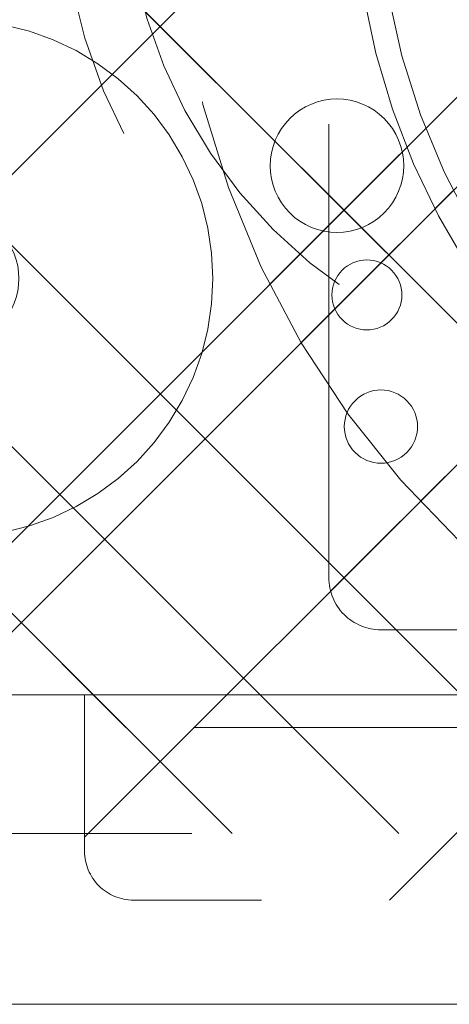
# Model space of a CAD drawing. Header units: inches. Extents: x -463 to -294, y -230 to 12.
# Tile 57 of 68: x -347.98 to -346.94, y 2.43 to 4.81. Entities that reach past the tile are written whole.
import ezdxf

# ---------------------------------------------------------------- set-up
doc = ezdxf.new("R2010")
doc.units = ezdxf.units.IN
doc.header["$LTSCALE"] = 32
doc.header["$MEASUREMENT"] = 0
doc.linetypes.add('Dash Style-1', pattern=[0.083328, 0.041656, -0.041672])
for name, color, linetype, lineweight in [('DashLine', 7, 'Dash Style-1', 13), ('DashLineFill', 7, 'Dash Style-1', 13), ('Metal-Black', 7, 'Continuous', 18), ('None', 7, 'Continuous', 18), ('Wood_1-H', 7, 'Continuous', 13), ('Wood_1-V', 7, 'Continuous', 13)]:
    doc.layers.add(name, color=color, linetype=linetype, lineweight=lineweight)
pattern_1 = [(45, (0, 0), (-1.61301565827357, 1.935715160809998), []), (45, (-1.0608, 1.0608), (-0.4723460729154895, 0.4167612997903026), [])]

# ---------------------------------------------------------------- blocks, each defined once
blk = doc.blocks.new('1BRPFY-Leg_Plate (2D)')
at = {"layer": 'DashLineFill', "linetype": 'Continuous', "lineweight": 13}
h = blk.add_hatch(dxfattribs=at)
h.set_pattern_fill('Steel', color=253, style=0, pattern_type=2)
h.set_pattern_definition(pattern_1)
edge = h.paths.add_edge_path()
edge.add_arc((-1.704724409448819, -1.704724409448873), 0.125984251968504, 179.9999999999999, 269.9999999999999)
edge.add_line((-1.704724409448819, -1.830708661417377), (1.704724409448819, -1.830708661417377))
edge.add_arc((1.704724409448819, -1.704724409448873), 0.125984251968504, 270.0000000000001, 360.0000000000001)
edge.add_line((1.830708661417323, -1.704724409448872), (1.830708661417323, 1.704724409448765))
edge.add_arc((1.704724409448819, 1.704724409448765), 0.1259842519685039, 0, 90)
edge.add_line((1.704724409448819, 1.830708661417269), (-1.704724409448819, 1.830708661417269))
edge.add_arc((-1.704724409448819, 1.704724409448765), 0.1259842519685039, 90, 180)
edge.add_line((-1.830708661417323, 1.704724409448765), (-1.830708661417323, -1.704724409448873))
at = {"layer": 'DashLineFill', "flags": 128}
blk.add_lwpolyline([(-1.830708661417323, -1.704724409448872, 0.414213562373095), (-1.704724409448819, -1.830708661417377), (1.704724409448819, -1.830708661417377, 0.414213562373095), (1.830708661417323, -1.704724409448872), (1.830708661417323, 1.704724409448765, 0.414213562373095), (1.704724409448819, 1.830708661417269), (-1.704724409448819, 1.830708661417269, 0.414213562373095), (-1.830708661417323, 1.704724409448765)], format="xyb", close=True, dxfattribs=at)
blk = doc.blocks.new('1BP8DW-Leveler (2D)')
at = {"layer": 'DashLine', "flags": 128}
for points in [[(0.625, -1.786516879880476e-14), (0.6219904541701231, -0.06126071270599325), (0.6129908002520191, -0.1219314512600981), (0.5980877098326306, -0.1814279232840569), (0.5774247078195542, -0.2391771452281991), (0.551200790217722, -0.2946229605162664), (0.5196685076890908, -0.3472313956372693), (0.4831315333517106, -0.3964958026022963), (0.4419417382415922, -0.4419417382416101), (0.3964958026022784, -0.4831315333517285), (0.3472313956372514, -0.5196685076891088), (0.2946229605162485, -0.5512007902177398), (0.2391771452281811, -0.5774247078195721), (0.181427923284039, -0.5980877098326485), (0.1219314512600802, -0.612990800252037), (0.06126071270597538, -0.6219904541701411), (0, -0.625000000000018), (-0.06126071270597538, -0.6219904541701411), (-0.1219314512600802, -0.612990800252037), (-0.181427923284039, -0.5980877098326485), (-0.2391771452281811, -0.5774247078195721), (-0.2946229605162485, -0.5512007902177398), (-0.3472313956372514, -0.5196685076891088), (-0.3964958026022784, -0.4831315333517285), (-0.4419417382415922, -0.4419417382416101), (-0.4831315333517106, -0.3964958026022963), (-0.5196685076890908, -0.3472313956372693), (-0.551200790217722, -0.2946229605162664), (-0.5774247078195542, -0.2391771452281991), (-0.5980877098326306, -0.1814279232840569), (-0.6129908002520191, -0.1219314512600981), (-0.6219904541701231, -0.06126071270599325), (-0.625, -1.786516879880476e-14), (-0.6219904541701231, 0.06126071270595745), (-0.6129908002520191, 0.1219314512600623), (-0.5980877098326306, 0.1814279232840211), (-0.5774247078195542, 0.2391771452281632), (-0.551200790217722, 0.2946229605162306), (-0.5196685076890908, 0.3472313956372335), (-0.4831315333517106, 0.3964958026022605), (-0.4419417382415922, 0.4419417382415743), (-0.3964958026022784, 0.4831315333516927), (-0.3472313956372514, 0.5196685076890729), (-0.2946229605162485, 0.5512007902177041), (-0.2391771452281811, 0.5774247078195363), (-0.181427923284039, 0.5980877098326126), (-0.1219314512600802, 0.6129908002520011), (-0.06126071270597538, 0.6219904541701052), (0, 0.6249999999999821), (0.06126071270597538, 0.6219904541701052), (0.1219314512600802, 0.6129908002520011), (0.181427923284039, 0.5980877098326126), (0.2391771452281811, 0.5774247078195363), (0.2946229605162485, 0.5512007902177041), (0.3472313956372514, 0.5196685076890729), (0.3964958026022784, 0.4831315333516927), (0.4419417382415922, 0.4419417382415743), (0.4831315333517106, 0.3964958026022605), (0.5196685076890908, 0.3472313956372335), (0.551200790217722, 0.2946229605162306), (0.5774247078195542, 0.2391771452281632), (0.5980877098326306, 0.1814279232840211), (0.6129908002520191, 0.1219314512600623), (0.6219904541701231, 0.06126071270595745)], [(0, 0.1562499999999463), (0.01531517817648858, 0.1554976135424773), (0.03048286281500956, 0.1532477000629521), (0.04535698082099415, 0.1495219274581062), (0.05979428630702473, 0.1443561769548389), (0.07365574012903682, 0.1378001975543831), (0.08680784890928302, 0.129917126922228), (0.09912395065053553, 0.1207828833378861), (0.1104854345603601, 0.1104854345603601), (0.1207828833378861, 0.09912395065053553), (0.129917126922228, 0.08680784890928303), (0.1378001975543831, 0.0736557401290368), (0.1443561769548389, 0.05979428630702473), (0.1495219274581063, 0.04535698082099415), (0.1532477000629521, 0.03048286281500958), (0.1554976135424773, 0.01531517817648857), (0.1562499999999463, 9.56755311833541e-18), (0.1554976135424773, -0.01531517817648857), (0.1532477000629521, -0.03048286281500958), (0.1495219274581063, -0.04535698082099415), (0.1443561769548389, -0.05979428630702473), (0.1378001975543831, -0.0736557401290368), (0.129917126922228, -0.08680784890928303), (0.1207828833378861, -0.09912395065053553), (0.1104854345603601, -0.1104854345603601), (0.09912395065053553, -0.1207828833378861), (0.08680784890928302, -0.129917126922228), (0.07365574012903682, -0.1378001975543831), (0.05979428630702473, -0.1443561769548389), (0.04535698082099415, -0.1495219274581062), (0.03048286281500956, -0.1532477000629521), (0.01531517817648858, -0.1554976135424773), (0, -0.1562499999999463), (-0.01531517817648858, -0.1554976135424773), (-0.03048286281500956, -0.1532477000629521), (-0.04535698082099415, -0.1495219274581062), (-0.05979428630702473, -0.1443561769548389), (-0.07365574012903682, -0.1378001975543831), (-0.08680784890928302, -0.129917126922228), (-0.09912395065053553, -0.1207828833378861), (-0.1104854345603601, -0.1104854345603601), (-0.1207828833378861, -0.09912395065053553), (-0.129917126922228, -0.08680784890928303), (-0.1378001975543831, -0.0736557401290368), (-0.1443561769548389, -0.05979428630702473), (-0.1495219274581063, -0.04535698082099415), (-0.1532477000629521, -0.03048286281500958), (-0.1554976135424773, -0.01531517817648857), (-0.1562499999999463, 9.56755311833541e-18), (-0.1554976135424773, 0.01531517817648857), (-0.1532477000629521, 0.03048286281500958), (-0.1495219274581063, 0.04535698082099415), (-0.1443561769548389, 0.05979428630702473), (-0.1378001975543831, 0.0736557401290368), (-0.129917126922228, 0.08680784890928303), (-0.1207828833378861, 0.09912395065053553), (-0.1104854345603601, 0.1104854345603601), (-0.09912395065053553, 0.1207828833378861), (-0.08680784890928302, 0.129917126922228), (-0.07365574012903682, 0.1378001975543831), (-0.05979428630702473, 0.1443561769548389), (-0.04535698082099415, 0.1495219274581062), (-0.03048286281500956, 0.1532477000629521), (-0.01531517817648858, 0.1554976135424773)], [(5.740531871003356e-18, 0.09374999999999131), (-0.08118988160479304, 0.04687499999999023), (-0.08118988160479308, -0.04687500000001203), (-1.722159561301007e-17, -0.09375000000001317), (0.08118988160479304, -0.04687500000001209), (0.08118988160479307, 0.0468749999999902)]]:
    blk.add_lwpolyline(points, close=True, dxfattribs=at)
blk = doc.blocks.new('1BRPX5-Util_Bkt_Sm-F (2D)')
at = {"layer": 'DashLineFill', "linetype": 'Continuous', "lineweight": 13}
h = blk.add_hatch(dxfattribs=at)
h.set_pattern_fill('Steel', color=253, style=0, pattern_type=2)
h.set_pattern_definition(pattern_1)
edge = h.paths.add_edge_path()
edge.add_line((-4.468503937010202, 4.413385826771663), (-3.12992125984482, 4.413385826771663))
edge.add_line((-3.12992125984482, 4.413385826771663), (-3.12992125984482, -1.854330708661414))
edge.add_line((-3.12992125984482, -1.854330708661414), (-4.468503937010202, -1.854330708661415))
edge.add_line((-4.468503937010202, -1.854330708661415), (-4.468503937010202, -1.988188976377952))
edge.add_line((-4.468503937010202, -1.988188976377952), (-2.421259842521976, -1.988188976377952))
edge.add_line((-2.421259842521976, -1.988188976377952), (-2.421259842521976, -2.366141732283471))
edge.add_arc((-2.303149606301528, -2.366141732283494), 0.1181102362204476, 179.9999999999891, 270.000000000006)
edge.add_line((-2.303149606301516, -2.484251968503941), (2.303149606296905, -2.484251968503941))
edge.add_arc((2.303149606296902, -2.366141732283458), 0.1181102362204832, 270.0000000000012, 359.9999999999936)
edge.add_line((2.421259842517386, -2.366141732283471), (2.421259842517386, -1.988188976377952))
edge.add_line((2.421259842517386, -1.988188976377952), (4.468503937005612, -1.988188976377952))
edge.add_line((4.468503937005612, -1.988188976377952), (4.468503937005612, -1.854330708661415))
edge.add_line((4.468503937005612, -1.854330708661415), (3.12992125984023, -1.854330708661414))
edge.add_line((3.12992125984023, -1.854330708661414), (3.12992125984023, 4.413385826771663))
edge.add_line((3.12992125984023, 4.413385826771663), (4.468503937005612, 4.413385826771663))
edge.add_line((4.468503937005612, 4.413385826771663), (4.468503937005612, 4.547244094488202))
edge.add_line((4.468503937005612, 4.547244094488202), (2.421259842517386, 4.547244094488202))
edge.add_line((2.421259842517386, 4.547244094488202), (2.421259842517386, 4.925196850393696))
edge.add_arc((2.303149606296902, 4.925196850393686), 0.1181102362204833, 5.365542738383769e-12, 89.99999999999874)
edge.add_line((2.303149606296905, 5.043307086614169), (-2.303149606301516, 5.043307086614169))
edge.add_arc((-2.303149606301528, 4.92519685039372), 0.1181102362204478, 89.99999999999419, 180.0000000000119)
edge.add_line((-2.421259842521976, 4.925196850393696), (-2.421259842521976, 4.547244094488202))
edge.add_line((-2.421259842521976, 4.547244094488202), (-4.468503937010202, 4.547244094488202))
edge.add_line((-4.468503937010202, 4.547244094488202), (-4.468503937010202, 4.413385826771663))
at = {"layer": 'DashLineFill', "flags": 128}
blk.add_lwpolyline([(-4.468503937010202, 4.413385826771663), (-3.12992125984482, 4.413385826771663), (-3.12992125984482, -1.854330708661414), (-4.468503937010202, -1.854330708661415), (-4.468503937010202, -1.988188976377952), (-2.421259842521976, -1.988188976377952), (-2.421259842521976, -2.366141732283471, 0.4142135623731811), (-2.303149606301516, -2.484251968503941), (2.303149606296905, -2.484251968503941, 0.4142135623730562), (2.421259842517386, -2.366141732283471), (2.421259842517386, -1.988188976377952), (4.468503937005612, -1.988188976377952), (4.468503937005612, -1.854330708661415), (3.12992125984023, -1.854330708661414), (3.12992125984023, 4.413385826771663), (4.468503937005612, 4.413385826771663), (4.468503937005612, 4.547244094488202), (2.421259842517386, 4.547244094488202), (2.421259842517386, 4.925196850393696, 0.4142135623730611), (2.303149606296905, 5.043307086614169), (-2.303149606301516, 5.043307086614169, 0.4142135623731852), (-2.421259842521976, 4.925196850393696), (-2.421259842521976, 4.547244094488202), (-4.468503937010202, 4.547244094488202)], format="xyb", close=True, dxfattribs=at)
at = {"layer": 'Metal-Black', "color": 7}
blk.add_blockref('1BP8DW-Leveler (2D)', (-2.736220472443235, -0.9815452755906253), dxfattribs=at)
blk = doc.blocks.new('Slate-LegBrace (2D)')
at = {"layer": 'DashLineFill', "linetype": 'Continuous', "lineweight": 13}
h = blk.add_hatch(dxfattribs=at)
h.set_pattern_fill('Steel', color=253, style=0, pattern_type=2)
h.set_pattern_definition(pattern_1)
edge = h.paths.add_edge_path()
edge.add_line((-2.199587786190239, -0.1351515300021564), (-1.374775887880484, -0.1351515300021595))
edge.add_arc((3.636636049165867e-15, -0.01355418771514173), 1.380142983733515, 185.0545920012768, 354.9454079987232)
edge.add_line((1.374775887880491, -0.13515153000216), (2.199718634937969, -0.1351515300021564))
edge.add_arc((6.54243738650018e-05, -0.01705725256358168), 2.202821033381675, 183.0731271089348, 356.92687289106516, ccw=False)
h = blk.add_hatch(dxfattribs=at)
h.set_pattern_fill('Steel', color=253, style=0, pattern_type=2)
h.set_pattern_definition(pattern_1)
edge = h.paths.add_edge_path()
edge.add_line((2.191696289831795, -0.2375138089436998), (1.463739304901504, -0.2375137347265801))
edge.add_arc((-6.542437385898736e-05, -0.01704129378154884), 1.480314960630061, 188.5652811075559, 351.4347188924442, ccw=False)
edge.add_line((-1.463870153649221, -0.2375137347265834), (-2.191827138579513, -0.2375138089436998))
edge.add_line((-2.191827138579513, -0.2375138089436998), (-2.199718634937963, -0.1351515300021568))
edge.add_line((-2.199718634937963, -0.1351515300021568), (-1.374775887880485, -0.1351515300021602))
edge.add_arc((2.937282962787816e-15, -0.01355418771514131), 1.380142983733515, 185.0545920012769, 354.9454079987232)
edge.add_line((1.37477588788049, -0.1351515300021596), (2.199587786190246, -0.1351515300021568))
edge.add_line((2.199587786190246, -0.1351515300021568), (2.191696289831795, -0.2375138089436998))
h = blk.add_hatch(dxfattribs=at)
h.set_pattern_fill('Steel', color=253, style=0, pattern_type=2)
h.set_pattern_definition(pattern_1)
h.paths.add_polyline_path([(-1.738774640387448, -0.9363963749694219), (-1.7304820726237, -0.9368037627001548), (-1.722269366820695, -0.9380220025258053), (-1.714215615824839, -0.940039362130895), (-1.706398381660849, -0.9428364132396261), (-1.698892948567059, -0.9463862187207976), (-1.69177159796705, -0.9506545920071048), (-1.685102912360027, -0.9556004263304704), (-1.678951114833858, -0.9611760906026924), (-1.673375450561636, -0.9673278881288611), (-1.66842961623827, -0.9739965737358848), (-1.664161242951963, -0.9811179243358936), (-1.660611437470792, -0.9886233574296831), (-1.657814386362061, -0.9964405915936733), (-1.655797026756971, -1.00449434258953), (-1.65457878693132, -1.012707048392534), (-1.654171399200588, -1.020999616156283), (-1.65457878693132, -1.029292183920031), (-1.655797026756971, -1.037504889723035), (-1.657814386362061, -1.045558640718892), (-1.660611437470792, -1.053375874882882), (-1.664161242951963, -1.060881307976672), (-1.66842961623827, -1.06800265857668), (-1.673375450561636, -1.074671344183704), (-1.678951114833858, -1.080823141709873), (-1.685102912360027, -1.086398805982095), (-1.69177159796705, -1.09134464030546), (-1.698892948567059, -1.095613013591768), (-1.706398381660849, -1.099162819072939), (-1.714215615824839, -1.10195987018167), (-1.722269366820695, -1.10397722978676), (-1.7304820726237, -1.10519546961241), (-1.738774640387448, -1.105602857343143), (-1.747067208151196, -1.10519546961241), (-1.755279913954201, -1.10397722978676), (-1.763333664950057, -1.10195987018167), (-1.771150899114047, -1.099162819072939), (-1.778656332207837, -1.095613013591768), (-1.785777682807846, -1.09134464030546), (-1.79244636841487, -1.086398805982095), (-1.798598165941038, -1.080823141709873), (-1.80417383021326, -1.074671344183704), (-1.809119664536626, -1.06800265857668), (-1.813388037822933, -1.060881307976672), (-1.816937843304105, -1.053375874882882), (-1.819734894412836, -1.045558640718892), (-1.821752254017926, -1.037504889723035), (-1.822970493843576, -1.029292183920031), (-1.823377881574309, -1.020999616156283), (-1.822970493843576, -1.012707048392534), (-1.821752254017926, -1.00449434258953), (-1.819734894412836, -0.9964405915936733), (-1.816937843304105, -0.9886233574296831), (-1.813388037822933, -0.9811179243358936), (-1.809119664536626, -0.9739965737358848), (-1.80417383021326, -0.9673278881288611), (-1.798598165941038, -0.9611760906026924), (-1.79244636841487, -0.9556004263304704), (-1.785777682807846, -0.9506545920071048), (-1.778656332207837, -0.9463862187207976), (-1.771150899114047, -0.9428364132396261), (-1.763333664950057, -0.940039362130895), (-1.755279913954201, -0.9380220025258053), (-1.747067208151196, -0.9368037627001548)])
at = {"layer": 'DashLineFill', "flags": 128}
blk.add_lwpolyline([(-2.199587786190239, -0.1351515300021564), (-1.374775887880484, -0.1351515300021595, 0.9154551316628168), (1.374775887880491, -0.13515153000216), (2.199718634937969, -0.1351515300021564, -0.9477524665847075)], format="xyb", close=True, dxfattribs=at)
blk.add_lwpolyline([(-1.738774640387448, -0.9363963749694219), (-1.7304820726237, -0.9368037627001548), (-1.722269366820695, -0.9380220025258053), (-1.714215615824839, -0.940039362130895), (-1.706398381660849, -0.9428364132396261), (-1.698892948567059, -0.9463862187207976), (-1.69177159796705, -0.9506545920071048), (-1.685102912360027, -0.9556004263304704), (-1.678951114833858, -0.9611760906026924), (-1.673375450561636, -0.9673278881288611), (-1.66842961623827, -0.9739965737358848), (-1.664161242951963, -0.9811179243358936), (-1.660611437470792, -0.9886233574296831), (-1.657814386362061, -0.9964405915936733), (-1.655797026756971, -1.00449434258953), (-1.65457878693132, -1.012707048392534), (-1.654171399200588, -1.020999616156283), (-1.65457878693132, -1.029292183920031), (-1.655797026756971, -1.037504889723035), (-1.657814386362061, -1.045558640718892), (-1.660611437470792, -1.053375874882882), (-1.664161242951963, -1.060881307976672), (-1.66842961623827, -1.06800265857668), (-1.673375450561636, -1.074671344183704), (-1.678951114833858, -1.080823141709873), (-1.685102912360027, -1.086398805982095), (-1.69177159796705, -1.09134464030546), (-1.698892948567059, -1.095613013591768), (-1.706398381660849, -1.099162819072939), (-1.714215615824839, -1.10195987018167), (-1.722269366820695, -1.10397722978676), (-1.7304820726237, -1.10519546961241), (-1.738774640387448, -1.105602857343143), (-1.747067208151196, -1.10519546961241), (-1.755279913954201, -1.10397722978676), (-1.763333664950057, -1.10195987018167), (-1.771150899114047, -1.099162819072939), (-1.778656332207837, -1.095613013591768), (-1.785777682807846, -1.09134464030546), (-1.79244636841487, -1.086398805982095), (-1.798598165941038, -1.080823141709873), (-1.80417383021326, -1.074671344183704), (-1.809119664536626, -1.06800265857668), (-1.813388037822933, -1.060881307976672), (-1.816937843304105, -1.053375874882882), (-1.819734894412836, -1.045558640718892), (-1.821752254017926, -1.037504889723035), (-1.822970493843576, -1.029292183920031), (-1.823377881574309, -1.020999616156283), (-1.822970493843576, -1.012707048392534), (-1.821752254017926, -1.00449434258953), (-1.819734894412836, -0.9964405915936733), (-1.816937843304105, -0.9886233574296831), (-1.813388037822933, -0.9811179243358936), (-1.809119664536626, -0.9739965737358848), (-1.80417383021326, -0.9673278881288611), (-1.798598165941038, -0.9611760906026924), (-1.79244636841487, -0.9556004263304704), (-1.785777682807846, -0.9506545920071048), (-1.778656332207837, -0.9463862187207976), (-1.771150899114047, -0.9428364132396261), (-1.763333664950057, -0.940039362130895), (-1.755279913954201, -0.9380220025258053), (-1.747067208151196, -0.9368037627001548)], close=True, dxfattribs=at)
blk = doc.blocks.new('TLLegSleeve (2D)')
at = {"layer": 'DashLineFill', "linetype": 'Continuous', "lineweight": 13}
h = blk.add_hatch(dxfattribs=at)
h.set_pattern_fill('Steel', color=253, style=0, pattern_type=2)
h.set_pattern_definition(pattern_1)
edge = h.paths.add_edge_path()
edge.add_line((1.08267716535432, 1.402343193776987), (1.08267716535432, 2.913385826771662))
edge.add_arc((-1.707523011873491e-13, 2.913385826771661), 1.08267716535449, 4.479377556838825e-14, 180)
edge.add_line((-1.082677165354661, 2.913385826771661), (-1.08267716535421, 1.402343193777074))
edge.add_arc((-1.332267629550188e-15, 2.886579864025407e-15), 1.771653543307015, 127.6698869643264, 412.330113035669)
edge.add_line((1.08267716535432, 1.402343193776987), (1.08267716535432, 1.402343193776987))
edge = h.paths.add_edge_path()
edge.add_arc((1.665334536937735e-15, 2.91338582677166), 0.7480314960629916, 180, 360)
edge.add_arc((1.665334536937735e-15, 2.91338582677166), 0.7480314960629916, 9.54166404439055e-15, 180)
edge.add_line((-0.7480314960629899, 2.91338582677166), (-0.7480314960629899, 2.91338582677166))
edge = h.paths.add_edge_path()
edge.add_arc((-1.723066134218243e-13, 5.70119602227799e-16), 1.437007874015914, 180, 360)
edge.add_arc((-1.723066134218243e-13, 9.149983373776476e-17), 1.437007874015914, 9.541664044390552e-15, 180)
edge.add_line((-1.437007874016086, 3.308097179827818e-16), (-1.437007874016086, 3.308097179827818e-16))
at = {"layer": 'DashLine', "color": 8, "flags": 128}
blk.add_lwpolyline([(1.653543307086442, 1.118599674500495e-14), (1.645581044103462, -0.1620755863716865), (1.621770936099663, -0.3225902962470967), (1.582342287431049, -0.4799982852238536), (1.527674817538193, -0.6327836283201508), (1.45829500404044, -0.7794749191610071), (1.374871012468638, -0.9186594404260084), (1.278206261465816, -1.048996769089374), (1.169231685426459, -1.169231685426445), (1.048996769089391, -1.278206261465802), (0.918659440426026, -1.374871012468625), (0.7794749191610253, -1.458295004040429), (0.6327836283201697, -1.527674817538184), (0.4799982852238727, -1.582342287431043), (0.3225902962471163, -1.621770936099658), (0.1620755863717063, -1.645581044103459), (8.723964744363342e-15, -1.653543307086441), (-0.162075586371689, -1.645581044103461), (-0.3225902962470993, -1.621770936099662), (-0.4799982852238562, -1.582342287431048), (-0.6327836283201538, -1.527674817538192), (-0.7794749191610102, -1.458295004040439), (-0.9186594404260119, -1.374871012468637), (-1.048996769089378, -1.278206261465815), (-1.169231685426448, -1.169231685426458), (-1.278206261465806, -1.048996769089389), (-1.374871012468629, -0.9186594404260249), (-1.458295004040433, -0.7794749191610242), (-1.527674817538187, -0.6327836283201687), (-1.582342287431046, -0.4799982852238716), (-1.621770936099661, -0.3225902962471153), (-1.645581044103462, -0.1620755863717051), (-1.653543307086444, -7.741682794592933e-15), (-1.645581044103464, 0.1620755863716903), (-1.621770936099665, 0.3225902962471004), (-1.582342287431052, 0.4799982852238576), (-1.527674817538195, 0.6327836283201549), (-1.458295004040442, 0.7794749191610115), (-1.37487101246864, 0.918659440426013), (-1.278206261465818, 1.048996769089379), (-1.169231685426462, 1.169231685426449), (-1.048996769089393, 1.278206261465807), (-0.9186594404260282, 1.37487101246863), (-0.7794749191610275, 1.458295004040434), (-0.6327836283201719, 1.527674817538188), (-0.479998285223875, 1.582342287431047), (-0.3225902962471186, 1.621770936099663), (-0.1620755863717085, 1.645581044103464), (-1.096189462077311e-14, 1.653543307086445), (0.1620755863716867, 1.645581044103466), (0.3225902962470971, 1.621770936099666), (0.479998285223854, 1.582342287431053), (0.6327836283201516, 1.527674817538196), (0.7794749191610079, 1.458295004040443), (0.9186594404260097, 1.374871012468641), (1.048996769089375, 1.278206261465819), (1.169231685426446, 1.169231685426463), (1.278206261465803, 1.048996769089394), (1.374871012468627, 0.9186594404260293), (1.458295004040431, 0.7794749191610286), (1.527674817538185, 0.6327836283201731), (1.582342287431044, 0.4799982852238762), (1.621770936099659, 0.3225902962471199), (1.64558104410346, 0.1620755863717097)], close=True, dxfattribs=at)
at = {"layer": 'DashLineFill', "flags": 128}
blk.add_lwpolyline([(1.08267716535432, 1.402343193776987), (1.08267716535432, 2.913385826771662, 0.9999999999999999), (-1.082677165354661, 2.913385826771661), (-1.08267716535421, 1.402343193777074, 2.931618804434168), (1.08267716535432, 1.402343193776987)], format="xyb", close=True, dxfattribs=at)
blk = doc.blocks.new('Group-24')
at = {"layer": 'Wood_1-H'}
for points in [[(12.40366351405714, 19.69563773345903), (12.3713263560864, 19.84150122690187)], [(12.3713263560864, 19.84150122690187), (12.40366351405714, 19.69563773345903)], [(12.37132635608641, 19.84150122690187), (12.40366351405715, 19.69563773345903)], [(12.40366351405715, 19.69563773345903), (12.37132635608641, 19.84150122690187)], [(12.44859046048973, 19.55314766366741), (12.40366351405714, 19.69563773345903)], [(12.40366351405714, 19.69563773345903), (12.44859046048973, 19.55314766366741)], [(12.40366351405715, 19.69563773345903), (12.44859046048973, 19.55314766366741)], [(12.44859046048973, 19.55314766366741), (12.40366351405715, 19.69563773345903)], [(12.50576527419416, 19.415115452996), (12.44859046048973, 19.55314766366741)], [(12.44859046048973, 19.55314766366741), (12.50576527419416, 19.415115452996)], [(12.44859046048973, 19.55314766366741), (12.50576527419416, 19.415115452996)], [(12.50576527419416, 19.415115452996), (12.44859046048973, 19.55314766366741)], [(12.57475282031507, 19.28259160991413), (12.50576527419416, 19.415115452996)], [(12.50576527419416, 19.415115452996), (12.57475282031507, 19.28259160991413)], [(12.50576527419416, 19.415115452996), (12.57475282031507, 19.28259160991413)], [(12.57475282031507, 19.28259160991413), (12.50576527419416, 19.415115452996)], [(-29.91847138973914, 17.40267035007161), (28.30987506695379, 17.40267035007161)], [(28.30987506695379, 17.40267035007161), (-29.91847138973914, 17.40267035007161)], [(-29.91847138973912, 17.40267035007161), (28.30987506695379, 17.40267035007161), (28.30987506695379, 17.40267035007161), (-29.91847138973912, 17.40267035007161)]]:
    blk.add_lwpolyline(points, dxfattribs=at)
at = {"layer": 'Wood_1-V'}
for points in [[(-1.760991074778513, 18.1507018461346), (28.30987506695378, 18.1507018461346), (28.30987506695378, 17.40267035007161), (-1.760991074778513, 17.40267035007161), (-1.760991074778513, 18.1507018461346)], [(-1.760991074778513, 18.1507018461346), (28.30987506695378, 18.1507018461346), (28.30987506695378, 17.40267035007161), (-1.760991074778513, 17.40267035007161), (-1.760991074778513, 18.1507018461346)], [(-1.760991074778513, 18.1507018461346), (-1.760991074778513, 18.1507018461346), (28.30987506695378, 18.1507018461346), (28.30987506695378, 18.1507018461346), (-1.760991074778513, 18.1507018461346)], [(28.30987506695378, 17.40267035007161), (28.30987506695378, 17.40267035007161), (-1.760991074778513, 17.40267035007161), (-1.760991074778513, 17.40267035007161), (28.30987506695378, 17.40267035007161)]]:
    blk.add_lwpolyline(points, dxfattribs=at)
at = {"layer": 'Wood_1-H', "color": 7}
for name in ['1BRPX5-Util_Bkt_Sm-F (2D)', 'TLLegSleeve (2D)', 'Slate-LegBrace (2D)', '1BRPFY-Leg_Plate (2D)']:
    blk.add_blockref(name, (14.05790656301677, 20.13889082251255), dxfattribs=at)
blk = doc.blocks.new('TL14_lower_leg (2D)')
at = {"layer": 'DashLine', "flags": 128}
for points in [[(-1.777195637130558e-14, 1.377952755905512), (0.1350629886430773, 1.371317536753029), (0.2688252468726, 1.351475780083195), (0.3999985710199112, 1.318618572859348), (0.5273196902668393, 1.27306234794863), (0.649562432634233, 1.215245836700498), (0.7655495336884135, 1.14572584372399), (0.8741639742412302, 1.065171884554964), (0.9743597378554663, 0.9743597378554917), (1.065171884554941, 0.8741639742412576), (1.14572584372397, 0.7655495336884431), (1.215245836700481, 0.6495624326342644), (1.273062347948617, 0.5273196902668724), (1.318618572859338, 0.3999985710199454), (1.351475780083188, 0.2688252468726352), (1.371317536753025, 0.1350629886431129), (1.377952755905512, 1.783045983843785e-14), (1.371317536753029, -0.1350629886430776), (1.351475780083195, -0.2688252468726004), (1.318618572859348, -0.3999985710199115), (1.27306234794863, -0.5273196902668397), (1.215245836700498, -0.6495624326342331), (1.145725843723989, -0.7655495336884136), (1.065171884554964, -0.8741639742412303), (0.9743597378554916, -0.9743597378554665), (0.8741639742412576, -1.065171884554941), (0.7655495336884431, -1.14572584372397), (0.6495624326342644, -1.215245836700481), (0.5273196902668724, -1.273062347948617), (0.3999985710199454, -1.318618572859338), (0.2688252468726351, -1.351475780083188), (0.135062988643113, -1.371317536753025), (1.777195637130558e-14, -1.377952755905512), (-0.1350629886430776, -1.371317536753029), (-0.2688252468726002, -1.351475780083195), (-0.3999985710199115, -1.318618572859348), (-0.5273196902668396, -1.27306234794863), (-0.6495624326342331, -1.215245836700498), (-0.7655495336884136, -1.14572584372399), (-0.8741639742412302, -1.065171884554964), (-0.9743597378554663, -0.9743597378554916), (-1.065171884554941, -0.8741639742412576), (-1.14572584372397, -0.7655495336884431), (-1.215245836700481, -0.6495624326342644), (-1.273062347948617, -0.5273196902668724), (-1.318618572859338, -0.3999985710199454), (-1.351475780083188, -0.2688252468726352), (-1.371317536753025, -0.1350629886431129), (-1.377952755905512, -1.783045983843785e-14), (-1.371317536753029, 0.1350629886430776), (-1.351475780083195, 0.2688252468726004), (-1.318618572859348, 0.3999985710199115), (-1.27306234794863, 0.5273196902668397), (-1.215245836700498, 0.6495624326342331), (-1.145725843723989, 0.7655495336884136), (-1.065171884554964, 0.8741639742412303), (-0.9743597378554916, 0.9743597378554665), (-0.8741639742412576, 1.065171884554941), (-0.7655495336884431, 1.14572584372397), (-0.6495624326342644, 1.215245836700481), (-0.5273196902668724, 1.273062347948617), (-0.3999985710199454, 1.318618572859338), (-0.2688252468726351, 1.351475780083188), (-0.135062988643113, 1.371317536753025)], [(-0.7086614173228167, 0.8700787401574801), (-0.6928397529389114, 0.8693014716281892), (-0.6771704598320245, 0.8669771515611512), (-0.6618044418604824, 0.8631281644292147), (-0.6468896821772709, 0.8577915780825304), (-0.6325698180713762, 0.8510187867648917), (-0.6189827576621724, 0.8428750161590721), (-0.6062593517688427, 0.8334386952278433), (-0.5945221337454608, 0.8228007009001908), (-0.5838841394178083, 0.8110634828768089), (-0.5744478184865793, 0.7983400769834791), (-0.5663040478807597, 0.7847530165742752), (-0.5595312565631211, 0.7704331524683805), (-0.5541946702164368, 0.7555183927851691), (-0.5503456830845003, 0.740152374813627), (-0.5480213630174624, 0.72448308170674), (-0.5472440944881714, 0.7086614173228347), (-0.5480213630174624, 0.6928397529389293), (-0.5503456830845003, 0.6771704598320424), (-0.5541946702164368, 0.6618044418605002), (-0.5595312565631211, 0.6468896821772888), (-0.5663040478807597, 0.6325698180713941), (-0.5744478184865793, 0.6189827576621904), (-0.5838841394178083, 0.6062593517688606), (-0.5945221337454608, 0.5945221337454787), (-0.6062593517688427, 0.5838841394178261), (-0.6189827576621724, 0.5744478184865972), (-0.6325698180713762, 0.5663040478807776), (-0.6468896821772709, 0.559531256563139), (-0.6618044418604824, 0.5541946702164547), (-0.6771704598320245, 0.5503456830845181), (-0.6928397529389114, 0.5480213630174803), (-0.7086614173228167, 0.5472440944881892), (-0.7244830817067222, 0.5480213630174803), (-0.7401523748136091, 0.5503456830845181), (-0.7555183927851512, 0.5541946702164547), (-0.7704331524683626, 0.559531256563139), (-0.7847530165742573, 0.5663040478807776), (-0.7983400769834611, 0.5744478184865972), (-0.811063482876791, 0.5838841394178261), (-0.8228007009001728, 0.5945221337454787), (-0.8334386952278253, 0.6062593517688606), (-0.8428750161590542, 0.6189827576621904), (-0.8510187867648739, 0.6325698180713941), (-0.8577915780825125, 0.6468896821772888), (-0.8631281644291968, 0.6618044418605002), (-0.8669771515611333, 0.6771704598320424), (-0.8693014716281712, 0.6928397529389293), (-0.8700787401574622, 0.7086614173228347), (-0.8693014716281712, 0.72448308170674), (-0.8669771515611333, 0.740152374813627), (-0.8631281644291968, 0.7555183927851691), (-0.8577915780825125, 0.7704331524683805), (-0.8510187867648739, 0.7847530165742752), (-0.8428750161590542, 0.7983400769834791), (-0.8334386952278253, 0.8110634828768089), (-0.8228007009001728, 0.8228007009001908), (-0.811063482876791, 0.8334386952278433), (-0.7983400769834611, 0.8428750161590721), (-0.7847530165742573, 0.8510187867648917), (-0.7704331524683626, 0.8577915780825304), (-0.7555183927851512, 0.8631281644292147), (-0.7401523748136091, 0.8669771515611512), (-0.7244830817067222, 0.8693014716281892)]]:
    blk.add_lwpolyline(points, close=True, dxfattribs=at)
blk = doc.blocks.new('Group-28')
at = {"layer": 'DashLineFill', "linetype": 'Continuous', "lineweight": 13}
h = blk.add_hatch(dxfattribs=at)
h.set_pattern_fill('Steel', color=253, style=0, pattern_type=2)
h.set_pattern_definition(pattern_1)
h.paths.add_polyline_path([(-2.066929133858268, 1.397637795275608), (2.066929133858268, 1.397637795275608), (2.066929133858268, 0.1377952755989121), (2.106299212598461, 0.1377952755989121), (2.106299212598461, -0.1377952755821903), (2.066929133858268, -0.1377952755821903), (2.066929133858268, -5.275590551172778), (2.106299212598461, -5.275590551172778), (2.106299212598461, -5.55118110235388), (2.066929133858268, -5.55118110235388), (2.066929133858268, -5.82677165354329), (-2.066929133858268, -5.82677165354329), (-2.066929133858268, -5.55118110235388), (-2.106299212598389, -5.55118110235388), (-2.106299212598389, -5.275590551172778), (-2.066929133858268, -5.275590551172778), (-2.066929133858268, -0.1377952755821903), (-2.106299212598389, -0.1377952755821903), (-2.106299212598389, 0.1377952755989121), (-2.066929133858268, 0.1377952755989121)])
at = {"layer": 'DashLineFill', "flags": 128}
blk.add_lwpolyline([(-2.066929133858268, 1.397637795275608), (2.066929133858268, 1.397637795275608), (2.066929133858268, 0.1377952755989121), (2.106299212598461, 0.1377952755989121), (2.106299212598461, -0.1377952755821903), (2.066929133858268, -0.1377952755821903), (2.066929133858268, -5.275590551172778), (2.106299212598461, -5.275590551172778), (2.106299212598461, -5.55118110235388), (2.066929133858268, -5.55118110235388), (2.066929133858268, -5.82677165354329), (-2.066929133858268, -5.82677165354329), (-2.066929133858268, -5.55118110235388), (-2.106299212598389, -5.55118110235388), (-2.106299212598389, -5.275590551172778), (-2.066929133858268, -5.275590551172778), (-2.066929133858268, -0.1377952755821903), (-2.106299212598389, -0.1377952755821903), (-2.106299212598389, 0.1377952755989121), (-2.066929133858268, 0.1377952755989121)], close=True, dxfattribs=at)
blk = doc.blocks.new('TL14_upper_leg (2D)')
at = {"layer": 'DashLine', "flags": 128}
blk.add_lwpolyline([(0, 1.22047244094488), (0.1196272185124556, 1.214595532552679), (0.2381023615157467, 1.197021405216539), (0.3542844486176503, 1.167919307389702), (0.4670545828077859, 1.127569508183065), (0.5753267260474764, 1.076360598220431), (0.6780581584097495, 1.01478574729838), (0.7742595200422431, 0.9434379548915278), (0.8630043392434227, 0.8630043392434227), (0.9434379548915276, 0.7742595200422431), (1.01478574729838, 0.6780581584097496), (1.076360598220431, 0.5753267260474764), (1.127569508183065, 0.467054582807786), (1.167919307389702, 0.3542844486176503), (1.197021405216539, 0.2381023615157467), (1.214595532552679, 0.1196272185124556), (1.22047244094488, 7.47323834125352e-17), (1.214595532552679, -0.1196272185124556), (1.197021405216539, -0.2381023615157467), (1.167919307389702, -0.3542844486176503), (1.127569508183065, -0.467054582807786), (1.076360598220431, -0.5753267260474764), (1.01478574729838, -0.6780581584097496), (0.9434379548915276, -0.7742595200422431), (0.8630043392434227, -0.8630043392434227), (0.7742595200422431, -0.9434379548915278), (0.6780581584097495, -1.01478574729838), (0.5753267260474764, -1.076360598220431), (0.4670545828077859, -1.127569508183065), (0.3542844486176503, -1.167919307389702), (0.2381023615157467, -1.197021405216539), (0.1196272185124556, -1.214595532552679), (0, -1.22047244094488), (-0.1196272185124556, -1.214595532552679), (-0.2381023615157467, -1.197021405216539), (-0.3542844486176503, -1.167919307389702), (-0.4670545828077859, -1.127569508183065), (-0.5753267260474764, -1.076360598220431), (-0.6780581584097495, -1.01478574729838), (-0.7742595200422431, -0.9434379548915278), (-0.8630043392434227, -0.8630043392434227), (-0.9434379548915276, -0.7742595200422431), (-1.01478574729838, -0.6780581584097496), (-1.076360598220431, -0.5753267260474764), (-1.127569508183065, -0.467054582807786), (-1.167919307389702, -0.3542844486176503), (-1.197021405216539, -0.2381023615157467), (-1.214595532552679, -0.1196272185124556), (-1.22047244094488, 7.47323834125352e-17), (-1.214595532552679, 0.1196272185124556), (-1.197021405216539, 0.2381023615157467), (-1.167919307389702, 0.3542844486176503), (-1.127569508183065, 0.467054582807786), (-1.076360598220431, 0.5753267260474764), (-1.01478574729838, 0.6780581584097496), (-0.9434379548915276, 0.7742595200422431), (-0.8630043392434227, 0.8630043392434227), (-0.7742595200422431, 0.9434379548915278), (-0.6780581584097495, 1.01478574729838), (-0.5753267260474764, 1.076360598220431), (-0.4670545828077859, 1.127569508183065), (-0.3542844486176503, 1.167919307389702), (-0.2381023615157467, 1.197021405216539), (-0.1196272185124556, 1.214595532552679)], close=True, dxfattribs=at)
at = {"layer": 'DashLine', "color": 7}
blk.add_blockref('Group-28', (0, 0), dxfattribs=at)
blk = doc.blocks.new('1BRPT9-Bracket (2D)')
at = {"layer": 'DashLineFill', "linetype": 'Continuous', "lineweight": 13}
h = blk.add_hatch(dxfattribs=at)
h.set_pattern_fill('Steel', color=253, style=0, pattern_type=2)
h.set_pattern_definition(pattern_1)
edge = h.paths.add_edge_path()
edge.add_arc((1.677931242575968, -8.488188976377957), 0.2519685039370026, 269.999999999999, 360.0000000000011)
edge.add_line((1.929899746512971, -8.488188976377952), (1.929899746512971, -7.480314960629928))
edge.add_line((1.929899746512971, -7.480314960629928), (2.323600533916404, -7.480314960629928))
edge.add_line((2.323600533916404, -7.480314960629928), (2.323600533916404, 7.461135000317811))
edge.add_line((2.323600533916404, 7.461135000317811), (1.929899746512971, 7.480314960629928))
edge.add_line((1.929899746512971, 7.480314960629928), (1.929899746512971, 8.488188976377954))
edge.add_arc((1.677931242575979, 8.488188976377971), 0.2519685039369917, 359.999999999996, 450.0000000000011)
edge.add_line((1.677931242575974, 8.740157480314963), (-2.32206875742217, 8.740157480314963))
edge.add_line((-2.32206875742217, 8.740157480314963), (-2.32206875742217, -8.74015748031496))
edge.add_line((-2.32206875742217, -8.74015748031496), (1.677931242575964, -8.74015748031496))
h = blk.add_hatch(dxfattribs=at)
h.set_pattern_fill('Steel', color=253, style=0, pattern_type=2)
h.set_pattern_definition(pattern_1)
h.paths.add_polyline_path([(1.339348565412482, 0.6003937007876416), (1.348031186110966, 0.599967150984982), (1.35663018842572, 0.5986916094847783), (1.365062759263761, 0.5965793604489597), (1.373247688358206, 0.5936507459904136), (1.381106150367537, 0.5899339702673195), (1.388562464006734, 0.5854648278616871), (1.395544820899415, 0.5802863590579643), (1.401985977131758, 0.5744484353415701), (1.407823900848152, 0.5680072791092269), (1.413002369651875, 0.5610249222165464), (1.417471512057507, 0.5535686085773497), (1.421188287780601, 0.5457101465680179), (1.424116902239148, 0.5375252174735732), (1.426229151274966, 0.5290926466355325), (1.42750469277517, 0.520493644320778), (1.427931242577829, 0.511811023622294), (1.42750469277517, 0.50312840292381), (1.426229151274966, 0.4945294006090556), (1.424116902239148, 0.4860968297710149), (1.421188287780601, 0.4779119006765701), (1.417471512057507, 0.4700534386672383), (1.413002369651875, 0.4625971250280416), (1.407823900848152, 0.4556147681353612), (1.401985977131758, 0.449173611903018), (1.395544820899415, 0.4433356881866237), (1.388562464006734, 0.4381572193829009), (1.381106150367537, 0.4336880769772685), (1.373247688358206, 0.4299713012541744), (1.365062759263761, 0.4270426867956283), (1.35663018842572, 0.4249304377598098), (1.348031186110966, 0.4236548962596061), (1.339348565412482, 0.4232283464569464), (1.330665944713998, 0.4236548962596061), (1.322066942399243, 0.4249304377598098), (1.313634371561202, 0.4270426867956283), (1.305449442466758, 0.4299713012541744), (1.297590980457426, 0.4336880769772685), (1.290134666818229, 0.4381572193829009), (1.283152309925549, 0.4433356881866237), (1.276711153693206, 0.449173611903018), (1.270873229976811, 0.4556147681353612), (1.265694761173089, 0.4625971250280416), (1.261225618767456, 0.4700534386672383), (1.257508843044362, 0.4779119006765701), (1.254580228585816, 0.4860968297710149), (1.252467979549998, 0.4945294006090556), (1.251192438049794, 0.50312840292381), (1.250765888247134, 0.511811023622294), (1.251192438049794, 0.520493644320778), (1.252467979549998, 0.5290926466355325), (1.254580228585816, 0.5375252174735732), (1.257508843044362, 0.5457101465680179), (1.261225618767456, 0.5535686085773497), (1.265694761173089, 0.5610249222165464), (1.270873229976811, 0.5680072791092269), (1.276711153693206, 0.5744484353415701), (1.283152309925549, 0.5802863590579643), (1.290134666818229, 0.5854648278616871), (1.297590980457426, 0.5899339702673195), (1.305449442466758, 0.5936507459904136), (1.313634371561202, 0.5965793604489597), (1.322066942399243, 0.5986916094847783), (1.330665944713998, 0.599967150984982)])
at = {"layer": 'DashLineFill'}
blk.add_line((2.126750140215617, 7.461135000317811), (2.126750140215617, -7.480314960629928), dxfattribs=at)
at = {"layer": 'DashLineFill', "flags": 128}
blk.add_lwpolyline([(1.677931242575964, -8.74015748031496, 0.4142135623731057), (1.929899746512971, -8.488188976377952), (1.929899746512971, -7.480314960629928), (2.323600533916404, -7.480314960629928), (2.323600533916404, 7.461135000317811), (1.929899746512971, 7.480314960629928), (1.929899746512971, 8.488188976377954, 0.4142135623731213), (1.677931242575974, 8.740157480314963), (-2.32206875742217, 8.740157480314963), (-2.32206875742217, -8.74015748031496)], format="xyb", close=True, dxfattribs=at)
blk.add_lwpolyline([(1.339348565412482, 0.6003937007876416), (1.348031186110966, 0.599967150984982), (1.35663018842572, 0.5986916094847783), (1.365062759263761, 0.5965793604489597), (1.373247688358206, 0.5936507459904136), (1.381106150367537, 0.5899339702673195), (1.388562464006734, 0.5854648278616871), (1.395544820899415, 0.5802863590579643), (1.401985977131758, 0.5744484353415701), (1.407823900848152, 0.5680072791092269), (1.413002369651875, 0.5610249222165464), (1.417471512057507, 0.5535686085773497), (1.421188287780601, 0.5457101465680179), (1.424116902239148, 0.5375252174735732), (1.426229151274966, 0.5290926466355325), (1.42750469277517, 0.520493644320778), (1.427931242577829, 0.511811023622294), (1.42750469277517, 0.50312840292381), (1.426229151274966, 0.4945294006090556), (1.424116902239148, 0.4860968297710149), (1.421188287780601, 0.4779119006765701), (1.417471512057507, 0.4700534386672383), (1.413002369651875, 0.4625971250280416), (1.407823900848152, 0.4556147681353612), (1.401985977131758, 0.449173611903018), (1.395544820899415, 0.4433356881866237), (1.388562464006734, 0.4381572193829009), (1.381106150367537, 0.4336880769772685), (1.373247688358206, 0.4299713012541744), (1.365062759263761, 0.4270426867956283), (1.35663018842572, 0.4249304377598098), (1.348031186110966, 0.4236548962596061), (1.339348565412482, 0.4232283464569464), (1.330665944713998, 0.4236548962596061), (1.322066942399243, 0.4249304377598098), (1.313634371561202, 0.4270426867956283), (1.305449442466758, 0.4299713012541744), (1.297590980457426, 0.4336880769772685), (1.290134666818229, 0.4381572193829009), (1.283152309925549, 0.4433356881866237), (1.276711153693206, 0.449173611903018), (1.270873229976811, 0.4556147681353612), (1.265694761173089, 0.4625971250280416), (1.261225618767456, 0.4700534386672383), (1.257508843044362, 0.4779119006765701), (1.254580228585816, 0.4860968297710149), (1.252467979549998, 0.4945294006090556), (1.251192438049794, 0.50312840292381), (1.250765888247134, 0.511811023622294), (1.251192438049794, 0.520493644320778), (1.252467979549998, 0.5290926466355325), (1.254580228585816, 0.5375252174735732), (1.257508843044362, 0.5457101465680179), (1.261225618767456, 0.5535686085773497), (1.265694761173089, 0.5610249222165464), (1.270873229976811, 0.5680072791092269), (1.276711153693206, 0.5744484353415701), (1.283152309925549, 0.5802863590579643), (1.290134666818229, 0.5854648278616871), (1.297590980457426, 0.5899339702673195), (1.305449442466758, 0.5936507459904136), (1.313634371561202, 0.5965793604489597), (1.322066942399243, 0.5986916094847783), (1.330665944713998, 0.599967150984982)], close=True, dxfattribs=at)
blk = doc.blocks.new('Group-50')
at = {"layer": 'None', "color": 7}
for name, p, rotation in [('TL14_upper_leg (2D)', (12.95554435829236, 20.13889082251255), 270), ('1BRPT9-Bracket (2D)', (11.8413711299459, 20.13889082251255), 270), ('TL14_lower_leg (2D)', (12.95554435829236, 20.13889082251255), 90)]:
    blk.add_blockref(name, p, dxfattribs=dict(at, rotation=rotation))
blk = doc.blocks.new('Group-51')
at = {"layer": 'None'}
blk.add_blockref('Group-50', (0, 0), dxfattribs=at)

msp = doc.modelspace()

# ---------------------------------------------------------------- block references
at = {"layer": 'None'}
for name in ['Group-24', 'Group-51']:
    msp.add_blockref(name, (-359.4593240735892, -14.97747349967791), dxfattribs=at)

doc.saveas('drawing.dxf')
